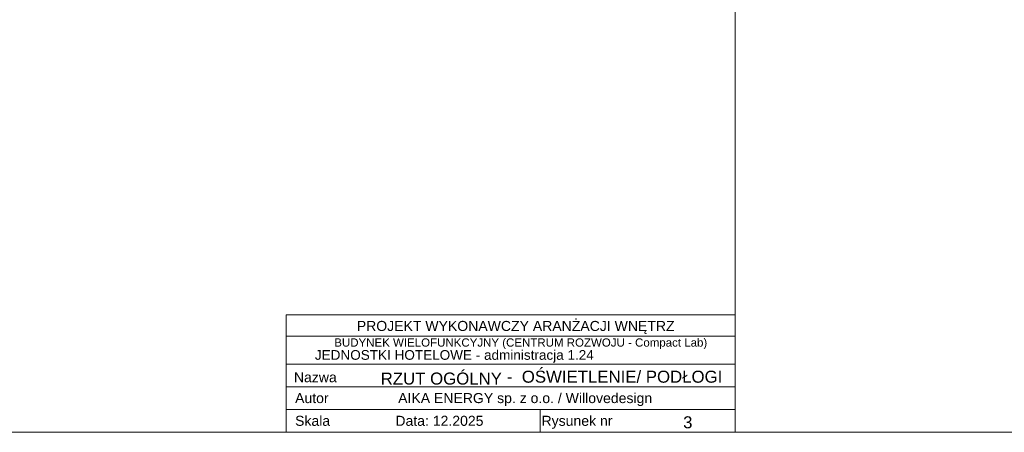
# Model space of a CAD drawing. Header units: millimetres. Extents: x 69081 to 158617, y -37521 to -9534.
# Tile 6 of 256: x 72551 to 73276, y -16424 to -16120. Entities that reach past the tile are written whole.
import ezdxf
from ezdxf.enums import TextEntityAlignment as Align

# ---------------------------------------------------------------- set-up
doc = ezdxf.new("R2010")
doc.units = ezdxf.units.MM
doc.layers.add('3.1AIKA_Oświetlenie', color=30, linetype='Continuous')
doc.layers.add('ADMINISTRACJA RYSUNKI', color=7, linetype='Continuous')
doc.layers.add('Aika OPISY', color=7, linetype='Continuous', lineweight=20)
doc.layers.add('AIKA tabelka ogólna 25', color=7, linetype='Continuous', lineweight=20)
doc.styles.add('Annotative', font='arial.ttf')
doc.styles.get("Standard").update_dxf_attribs({"font": 'arial.ttf'})

# ---------------------------------------------------------------- blocks, each defined once
blk = doc.blocks.new('Aika tabelka 25')
at = {"layer": 'AIKA tabelka ogólna 25', "transparency": 33554610}
for p, q in [((-330.67, 86.57), (0, 86.57)), ((-330.67, 86.57), (-330.67, 0)), ((0, 86.57), (0, 0)), ((-330.67, 50.22), (0, 50.22)), ((-330.67, 50.22), (0, 50.22)), ((-330.67, 33.48), (0, 33.48)), ((-330.67, 33.48), (0, 33.48)), ((-330.67, 16.74), (0, 16.74)), ((-330.67, 16.74), (0, 16.74)), ((-143.56, 16.74), (-143.56, 0)), ((-330.67, 0.11), (0, 0.11)), ((-330.67, 0.11), (0, 0.11))]:
    blk.add_line(p, q, dxfattribs=at)
at = {"layer": 'AIKA tabelka ogólna 25', "linetype": 'ByBlock', "transparency": 33554610}
blk.add_line((-330.49, 70.91), (0.18, 70.91), dxfattribs=at)
for s, height, p in [('PROJEKT WYKONAWCZY ARANŻACJI WNĘTRZ', 7.392, (-161.54, 82.03)), ('BUDYNEK WIELOFUNKCYJNY (CENTRUM ROZWOJU - Compact Lab) ', 6.0609, (-156.64, 69.17))]:
    blk.add_text(s, height=height, dxfattribs=at).set_placement(p, align=Align.TOP_CENTER)
for s, p in [('Nazwa ', (-324.9, 36.85)), ('AIKA ENERGY sp. z o.o. / Willovedesign', (-248.11, 21.52)), ('Autor', (-324.03, 21.52)), ('Skala ', (-324.03, 4.78)), (' Data: 12.2025', (-253.02, 4.78)), (' Rysunek nr ', (-145.39, 4.78))]:
    blk.add_text(s, height=7.392, dxfattribs=at).set_placement(p)

msp = doc.modelspace()

# ---------------------------------------------------------------- linework, layer by layer
at = {"layer": 'ADMINISTRACJA RYSUNKI', "color": 7, "lineweight": 5}
msp.add_lwpolyline([(72378.3353, -15524.425), (73077.6135, -15524.425), (73077.6135, -16423.9999), (72378.3353, -16423.9999)], close=True, dxfattribs=at)
msp.add_lwpolyline([(73077.6135, -16337.5443), (73077.6135, -16424.1134), (74344.2757, -16424.1134), (74344.2757, -15524.5385), (73077.6135, -15524.5385)], dxfattribs=at)
at = {"layer": 'ADMINISTRACJA RYSUNKI', "color": 1, "lineweight": 5}
msp.add_lwpolyline([(74344.2757, -15524.5385), (73077.6135, -15524.5385), (73077.6135, -16424.1134), (74344.2757, -16424.1134)], close=True, dxfattribs=at)

# ---------------------------------------------------------------- block references
at = {"transparency": 33554610}
msp.add_blockref('Aika tabelka 25', (73077.6135, -16424.1134), dxfattribs=at)

# ---------------------------------------------------------------- texts
at = {"layer": '3.1AIKA_Oświetlenie', "style": 'Annotative'}
for s, height, p in [('-  OŚWIETLENIE/ PODŁOGI', 8.849063, (72909.5772, -16387.5712)), ('3', 8.8491, (73039.3744, -16421.1711))]:
    msp.add_text(s, height=height, dxfattribs=at).set_placement(p)
at = {"layer": 'Aika OPISY', "color": 5, "transparency": 33554610, "style": 'Annotative'}
for s, height, p in [('JEDNOSTKI HOTELOWE - administracja 1.24 ', 7.133156, (72768.1834, -16370.7043)), ('RZUT OGÓLNY ', 8.849063, (72816.634, -16388.9509))]:
    msp.add_text(s, height=height, dxfattribs=at).set_placement(p)

doc.saveas('drawing.dxf')
